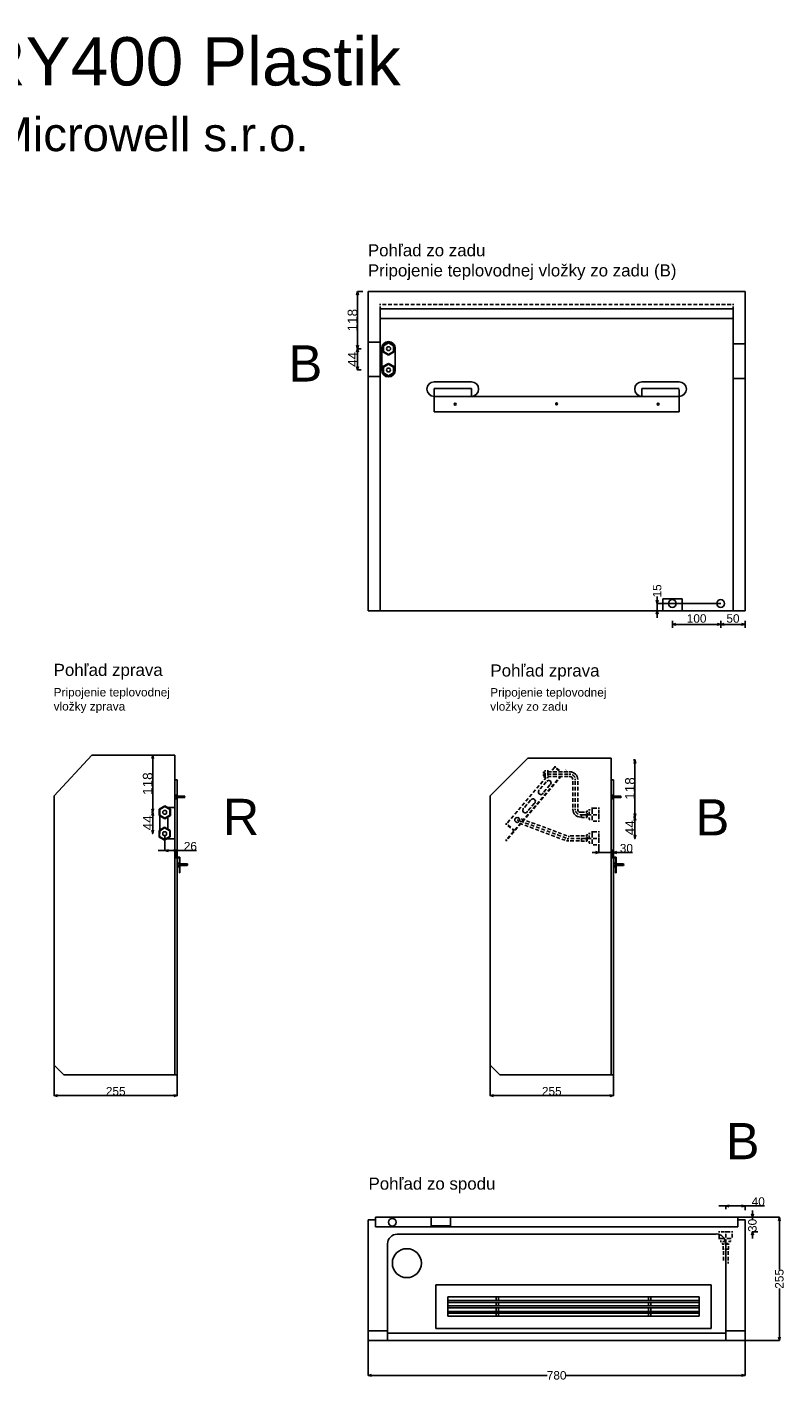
# Model space of a CAD drawing. Extents: x -655 to 2542, y -634 to 2168.
# Tile 4 of 4: x 974 to 2542, y -634 to 2168. Entities that reach past the tile are written whole.
import ezdxf

# ---------------------------------------------------------------- set-up
doc = ezdxf.new("R2010")
doc.units = 0
doc.header["$MEASUREMENT"] = 0
for name, pattern in [('Achse', [11.5, 0, -4, 7.5, 0]), ('Hidden Line', [19.5611, 14.1111, -5.45]), ('Čerchovaná', [215, 100, -50, 15, -50])]:
    doc.linetypes.add(name, pattern=pattern)
for name, color, linetype in [('Desky', 7, 'Continuous'), ('Kóty délkové', 7, 'Continuous'), ('Nábytek a zařízení', 7, 'Continuous'), ('Oblouky a kružnice', 7, 'Continuous'), ('Střechy', 7, 'Continuous'), ('Textové bloky', 7, 'Continuous'), ('Zdi', 7, 'Continuous'), ('Čáry', 7, 'Continuous')]:
    doc.layers.add(name, color=color, linetype=linetype)
doc.styles.add('GENERATED_STYLE_1', font='ARIAL.ttf')
doc.dimstyles.new('Dimstyle_300', dxfattribs={"dimtxt": 17.5, "dimasz": 7.125, "dimexe": 0.18, "dimexo": 0, "dimgap": 0.09, "dimtad": 1, "dimdec": 0, "dimzin": 0, "dimdsep": 46, "dimtxsty": 'GENERATED_STYLE_1', "dimblk": 'ARROWHEAD_3', "dimblk1": 'ARROWHEAD_3', "dimblk2": 'ARROWHEAD_3', "dimcen": 0.09, "dimclrd": 7, "dimclre": 7, "dimclrt": 7, "dimazin": 0, "dimtfac": 1, "dimtdec": 4, "dimtmove": 0, "dimatfit": 0, "dimfxl": 0, "dimtolj": 1, "dimtzin": 0, "dimarcsym": 0})
doc.dimstyles.new('Peter', dxfattribs={"dimtxt": 20, "dimasz": 7.125, "dimexe": 0.18, "dimexo": 0, "dimgap": 0.09, "dimtad": 1, "dimdec": 0, "dimzin": 0, "dimdsep": 46, "dimtxsty": 'GENERATED_STYLE_1', "dimblk": 'ARROWHEAD_3', "dimblk1": 'ARROWHEAD_3', "dimblk2": 'ARROWHEAD_3', "dimcen": 0.09, "dimclrd": 7, "dimclre": 7, "dimclrt": 7, "dimazin": 0, "dimtfac": 1, "dimtdec": 4, "dimtmove": 0, "dimatfit": 0, "dimfxl": 0, "dimtolj": 1, "dimtzin": 0, "dimarcsym": 0})

# ---------------------------------------------------------------- blocks, each defined once
blk = doc.blocks.new('ARROWHEAD_3')
at = {"color": 0, "linetype": 'Continuous'}
blk.add_line((0, 0), (-1, 0), dxfattribs=at)
blk.add_lwpolyline([(-1, 0.2679), (0, 0), (-1, -0.2679)], dxfattribs=at)
blk = doc.blocks.new('*D337')
at = {"layer": 'Defpoints', "color": 0}
for p in [(1030, 20), (1285, 0), (1030, -43.3)]:
    blk.add_point(p, dxfattribs=at)
at = {"layer": 'Kóty délkové', "color": 7, "linetype": 'Continuous', "lineweight": -2}
for p, q in [((1030, 20), (1030, -43.5)), ((1285, 0), (1285, -43.5)), ((1277.9, -43.3), (1037.1, -43.3))]:
    blk.add_line(p, q, dxfattribs=at)
at = {"layer": 'Kóty délkové', "color": 7, "lineweight": -2, "xscale": 7.124999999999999, "yscale": 7.124999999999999, "zscale": 7.124999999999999}
for p, rotation in [((1030, -43.3), 180), ((1285, -43.3), 359.9999999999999)]:
    blk.add_blockref('ARROWHEAD_3', p, dxfattribs=dict(at, rotation=rotation))
at = {"layer": 'Kóty délkové', "color": 7, "linetype": 'Continuous', "insert": (1157.5, -34.3), "char_height": 17.5, "attachment_point": 5, "style": 'GENERATED_STYLE_1'}
blk.add_mtext('\\A1;255', dxfattribs=at)
blk = doc.blocks.new('*D338')
at = {"layer": 'Defpoints', "color": 0}
for p in [(1285, 610), (1259.3, 494), (1259.3, 463.6)]:
    blk.add_point(p, dxfattribs=at)
at = {"layer": 'Kóty délkové', "color": 7, "linetype": 'Continuous', "lineweight": -2}
for p, q in [((1285, 610), (1285, 463.5)), ((1259.3, 494), (1259.3, 463.5)), ((1259.3, 463.6), (1245.1, 463.6)), ((1277.9, 463.6), (1266.5, 463.6)), ((1285, 463.6), (1324.8, 463.6)), ((1285, 463.6), (1299.2, 463.6))]:
    blk.add_line(p, q, dxfattribs=at)
at = {"layer": 'Kóty délkové', "color": 7, "lineweight": -2, "xscale": 7.124999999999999, "yscale": 7.124999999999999, "zscale": 7.124999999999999, "rotation": 180}
blk.add_blockref('ARROWHEAD_3', (1259.3, 463.6), dxfattribs=at)
at = {"layer": 'Kóty délkové', "color": 7, "lineweight": -2, "xscale": 7.124999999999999, "yscale": 7.124999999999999, "zscale": 7.124999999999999}
blk.add_blockref('ARROWHEAD_3', (1285, 463.6), dxfattribs=at)
at = {"layer": 'Kóty délkové', "color": 7, "linetype": 'Continuous', "insert": (1312, 472.7), "char_height": 17.5, "attachment_point": 5, "style": 'GENERATED_STYLE_1'}
blk.add_mtext('\\A1;26', dxfattribs=at)
blk = doc.blocks.new('*D339')
at = {"layer": 'Defpoints', "color": 0}
for p in [(1932.5, 20), (2187.5, 0), (1932.5, -43.3)]:
    blk.add_point(p, dxfattribs=at)
at = {"layer": 'Kóty délkové', "color": 7, "linetype": 'Continuous', "lineweight": -2}
for p, q in [((1932.5, 20), (1932.5, -43.5)), ((2187.5, 0), (2187.5, -43.5)), ((2180.4, -43.3), (1939.6, -43.3))]:
    blk.add_line(p, q, dxfattribs=at)
at = {"layer": 'Kóty délkové', "color": 7, "lineweight": -2, "xscale": 7.124999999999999, "yscale": 7.124999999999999, "zscale": 7.124999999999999}
for p, rotation in [((1932.5, -43.3), 179.9999999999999), ((2187.5, -43.3), 359.9999999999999)]:
    blk.add_blockref('ARROWHEAD_3', p, dxfattribs=dict(at, rotation=rotation))
at = {"layer": 'Kóty délkové', "color": 7, "linetype": 'Continuous', "insert": (2060, -34.3), "char_height": 17.5, "attachment_point": 5, "style": 'GENERATED_STYLE_1'}
blk.add_mtext('\\A1;255', dxfattribs=at)
blk = doc.blocks.new('*D340')
at = {"layer": 'Defpoints', "color": 0}
for p in [(2187.5, 610), (2157.5, 474.5), (2157.5, 459.6)]:
    blk.add_point(p, dxfattribs=at)
at = {"layer": 'Kóty délkové', "color": 7, "linetype": 'Continuous', "lineweight": -2}
for p, q in [((2187.5, 610), (2187.5, 459.4)), ((2157.5, 459.6), (2143.3, 459.6)), ((2157.5, 474.5), (2157.5, 459.4)), ((2187.5, 459.6), (2157.5, 459.6)), ((2187.5, 459.6), (2226.9, 459.6)), ((2187.5, 459.6), (2201.8, 459.6))]:
    blk.add_line(p, q, dxfattribs=at)
at = {"layer": 'Kóty délkové', "color": 7, "lineweight": -2, "xscale": 7.124999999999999, "yscale": 7.124999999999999, "zscale": 7.124999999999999}
blk.add_blockref('ARROWHEAD_3', (2157.5, 459.6), dxfattribs=at)
at = {"layer": 'Kóty délkové', "color": 7, "lineweight": -2, "xscale": 7.124999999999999, "yscale": 7.124999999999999, "zscale": 7.124999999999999, "rotation": 180}
blk.add_blockref('ARROWHEAD_3', (2187.5, 459.6), dxfattribs=at)
at = {"layer": 'Kóty délkové', "color": 7, "linetype": 'Continuous', "insert": (2214.3, 468.6), "char_height": 17.5, "attachment_point": 5, "style": 'GENERATED_STYLE_1'}
blk.add_mtext('\\A1;30', dxfattribs=at)
blk = doc.blocks.new('*D341')
at = {"layer": 'Defpoints', "color": 0}
for p in [(2278.1, 975), (2409.5, 975), (2460, 960)]:
    blk.add_point(p, dxfattribs=at)
at = {"layer": 'Kóty délkové', "color": 7, "linetype": 'Continuous', "lineweight": -2}
for p, q in [((2278.1, 982.1), (2278.1, 989.2)), ((2409.5, 975), (2277.9, 975)), ((2460, 960), (2277.9, 960)), ((2278.1, 960), (2278.1, 975)), ((2278.1, 960), (2278.1, 945.7))]:
    blk.add_line(p, q, dxfattribs=at)
at = {"layer": 'Kóty délkové', "color": 7, "lineweight": -2, "xscale": 7.124999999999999, "yscale": 7.124999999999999, "zscale": 7.124999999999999}
for p, rotation in [((2278.1, 975), 270), ((2278.1, 960), 90)]:
    blk.add_blockref('ARROWHEAD_3', p, dxfattribs=dict(at, rotation=rotation))
at = {"layer": 'Kóty délkové', "color": 7, "linetype": 'Continuous', "insert": (2278.1, 1001.1), "char_height": 17.5, "attachment_point": 5, "rotation": 90, "style": 'GENERATED_STYLE_1'}
blk.add_mtext('\\A1;15', dxfattribs=at)
blk = doc.blocks.new('*D18')
at = {"layer": 'Kóty délkové', "color": 7, "linetype": 'Continuous'}
for p, q in [((3943.9, 22206.9), (3843.9, 22206.9)), ((3943.9, 22206.9), (3936.7, 22208.9)), ((3943.9, 22206.9), (3936.7, 22205)), ((3943.9, 22214), (3943.9, 22199.9)), ((3943.9, 22206.9), (3951.2, 22208.9)), ((3994.4, 22206.9), (3943.9, 22206.9)), ((3943.9, 22206.9), (3951.2, 22205)), ((3994.4, 22206.9), (3987.2, 22208.9)), ((3994.4, 22206.9), (3987.2, 22205)), ((3994.4, 22214), (3994.4, 22199.9))]:
    blk.add_line(p, q, dxfattribs=at)
at = {"layer": 'Kóty délkové', "color": 7, "style": 'GENERATED_STYLE_1', "oblique": 0}
blk.add_text('50', height=17.5, dxfattribs=at).set_placement((3955.7, 22210.4))
blk = doc.blocks.new('*D19')
at = {"layer": 'Kóty délkové', "color": 7, "linetype": 'Continuous'}
for p, q in [((3843.9, 22214), (3843.9, 22199.9)), ((3843.9, 22206.9), (3851.2, 22208.9)), ((3943.9, 22206.9), (3843.9, 22206.9)), ((3843.9, 22206.9), (3851.2, 22205)), ((3943.9, 22206.9), (3936.7, 22208.9)), ((3943.9, 22206.9), (3936.7, 22205))]:
    blk.add_line(p, q, dxfattribs=at)
at = {"layer": 'Kóty délkové', "color": 7, "style": 'GENERATED_STYLE_1', "oblique": 0}
blk.add_text('100', height=17.5, dxfattribs=at).set_placement((3873.7, 22210.4))
blk = doc.blocks.new('*D366')
at = {"color": 7, "linetype": 'Continuous', "lineweight": -2}
for p, q in [((1231.3, 661.3), (1234.3, 661.3)), ((1234.1, 550.4), (1234.1, 654.2)), ((1231.3, 543.2), (1234.3, 543.2))]:
    blk.add_line(p, q, dxfattribs=at)
at = {"layer": 'Defpoints', "color": 0}
for p in [(1231.3, 661.3), (1234.1, 661.3), (1231.3, 543.2)]:
    blk.add_point(p, dxfattribs=at)
at = {"color": 7, "lineweight": -2, "xscale": 7.124999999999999, "yscale": 7.124999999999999, "zscale": 7.124999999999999}
for p, rotation in [((1234.1, 661.3), 90), ((1234.1, 543.2), 270)]:
    blk.add_blockref('ARROWHEAD_3', p, dxfattribs=dict(at, rotation=rotation))
at = {"color": 7, "linetype": 'Continuous', "lineweight": 0, "insert": (1223.8, 602.3), "char_height": 20, "attachment_point": 5, "rotation": 90, "style": 'GENERATED_STYLE_1'}
blk.add_mtext('\\A1;118', dxfattribs=at)
blk = doc.blocks.new('*D367')
at = {"color": 7, "linetype": 'Continuous', "lineweight": -2}
for p, q in [((1231.3, 543.2), (1234.3, 543.2)), ((1234.1, 506.2), (1234.1, 536.1)), ((1232.8, 499.1), (1234.3, 499.1))]:
    blk.add_line(p, q, dxfattribs=at)
at = {"layer": 'Defpoints', "color": 0}
for p in [(1231.3, 543.2), (1234.1, 543.2), (1232.8, 499.1)]:
    blk.add_point(p, dxfattribs=at)
at = {"color": 7, "lineweight": -2, "xscale": 7.124999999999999, "yscale": 7.124999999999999, "zscale": 7.124999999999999}
for p, rotation in [((1234.1, 543.2), 90), ((1234.1, 499.1), 270)]:
    blk.add_blockref('ARROWHEAD_3', p, dxfattribs=dict(at, rotation=rotation))
at = {"color": 7, "linetype": 'Continuous', "lineweight": 0, "insert": (1224, 521.2), "char_height": 20, "attachment_point": 5, "rotation": 90, "style": 'GENERATED_STYLE_1'}
blk.add_mtext('\\A1;44', dxfattribs=at)
blk = doc.blocks.new('*D371')
at = {"color": 7, "linetype": 'Continuous', "lineweight": -2}
for p, q in [((2229.3, 651.2), (2232.3, 651.2)), ((2232.1, 540.3), (2232.1, 644.1)), ((2229.3, 533.2), (2232.3, 533.2))]:
    blk.add_line(p, q, dxfattribs=at)
at = {"layer": 'Defpoints', "color": 0}
for p in [(2229.3, 651.2), (2232.1, 651.2), (2229.3, 533.2)]:
    blk.add_point(p, dxfattribs=at)
at = {"color": 7, "lineweight": -2, "xscale": 7.124999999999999, "yscale": 7.124999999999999, "zscale": 7.124999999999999}
for p, rotation in [((2232.1, 651.2), 90), ((2232.1, 533.2), 270)]:
    blk.add_blockref('ARROWHEAD_3', p, dxfattribs=dict(at, rotation=rotation))
at = {"color": 7, "linetype": 'Continuous', "lineweight": 0, "insert": (2221.8, 592.2), "char_height": 20, "attachment_point": 5, "rotation": 90, "style": 'GENERATED_STYLE_1'}
blk.add_mtext('\\A1;118', dxfattribs=at)
blk = doc.blocks.new('*D372')
at = {"color": 7, "linetype": 'Continuous', "lineweight": -2}
for p, q in [((2229.3, 533.2), (2232.3, 533.2)), ((2232.1, 496.1), (2232.1, 526.1)), ((2230.8, 489), (2232.3, 489))]:
    blk.add_line(p, q, dxfattribs=at)
at = {"layer": 'Defpoints', "color": 0}
for p in [(2229.3, 533.2), (2232.1, 533.2), (2230.8, 489)]:
    blk.add_point(p, dxfattribs=at)
at = {"color": 7, "lineweight": -2, "xscale": 7.124999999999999, "yscale": 7.124999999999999, "zscale": 7.124999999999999}
for p, rotation in [((2232.1, 533.2), 90), ((2232.1, 489), 270)]:
    blk.add_blockref('ARROWHEAD_3', p, dxfattribs=dict(at, rotation=rotation))
at = {"color": 7, "linetype": 'Continuous', "lineweight": 0, "insert": (2222, 511.1), "char_height": 20, "attachment_point": 5, "rotation": 90, "style": 'GENERATED_STYLE_1'}
blk.add_mtext('\\A1;44', dxfattribs=at)
blk = doc.blocks.new('*D394')
at = {"color": 7, "linetype": 'Continuous', "lineweight": -2}
for p, q in [((1669, 1620.3), (1657.8, 1620.3)), ((1657.9, 1509.4), (1657.9, 1613.2)), ((1665.8, 1502.3), (1657.8, 1502.3))]:
    blk.add_line(p, q, dxfattribs=at)
at = {"layer": 'Defpoints', "color": 0}
for p in [(1657.9, 1620.3), (1669, 1620.3), (1665.8, 1502.3)]:
    blk.add_point(p, dxfattribs=at)
at = {"color": 7, "lineweight": -2, "xscale": 7.124999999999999, "yscale": 7.124999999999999, "zscale": 7.124999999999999}
for p, rotation in [((1657.9, 1620.3), 90), ((1657.9, 1502.3), 270)]:
    blk.add_blockref('ARROWHEAD_3', p, dxfattribs=dict(at, rotation=rotation))
at = {"color": 7, "linetype": 'Continuous', "lineweight": 0, "insert": (1647.6, 1561.3), "char_height": 20, "attachment_point": 5, "rotation": 90, "style": 'GENERATED_STYLE_1'}
blk.add_mtext('\\A1;118', dxfattribs=at)
blk = doc.blocks.new('*D395')
at = {"color": 7, "linetype": 'Continuous', "lineweight": -2}
for p, q in [((1657.9, 1502.3), (1657.8, 1502.3)), ((1657.9, 1465.4), (1657.9, 1495.2)), ((1665.8, 1458.3), (1657.8, 1458.3))]:
    blk.add_line(p, q, dxfattribs=at)
at = {"layer": 'Defpoints', "color": 0}
for p in [(1657.9, 1502.3), (1657.9, 1502.3), (1665.8, 1458.3)]:
    blk.add_point(p, dxfattribs=at)
at = {"color": 7, "lineweight": -2, "xscale": 7.124999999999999, "yscale": 7.124999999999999, "zscale": 7.124999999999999}
for p, rotation in [((1657.9, 1502.3), 90), ((1657.9, 1458.3), 270)]:
    blk.add_blockref('ARROWHEAD_3', p, dxfattribs=dict(at, rotation=rotation))
at = {"color": 7, "linetype": 'Continuous', "lineweight": 0, "insert": (1647.9, 1480.3), "char_height": 20, "attachment_point": 5, "rotation": 90, "style": 'GENERATED_STYLE_1'}
blk.add_mtext('\\A1;44', dxfattribs=at)
blk = doc.blocks.new('*D407')
at = {"layer": 'Defpoints', "color": 0}
for p in [(2445, -295), (2530.9, -295), (2460, -550)]:
    blk.add_point(p, dxfattribs=at)
at = {"layer": 'Kóty délkové', "color": 7, "linetype": 'Continuous', "lineweight": -2}
for p, q in [((2445, -295), (2531.1, -295)), ((2530.9, -302.1), (2530.9, -402.9)), ((2530.9, -542.9), (2530.9, -442.1)), ((2460, -550), (2531.1, -550))]:
    blk.add_line(p, q, dxfattribs=at)
at = {"layer": 'Kóty délkové', "color": 7, "lineweight": -2, "xscale": 7.124999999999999, "yscale": 7.124999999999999, "zscale": 7.124999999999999}
for p, rotation in [((2530.9, -295), 89.9999999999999), ((2530.9, -550), 269.9999999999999)]:
    blk.add_blockref('ARROWHEAD_3', p, dxfattribs=dict(at, rotation=rotation))
at = {"layer": 'Kóty délkové', "color": 7, "linetype": 'Continuous', "insert": (2530.9, -422.5), "char_height": 17.5, "attachment_point": 5, "rotation": 90, "style": 'GENERATED_STYLE_1'}
blk.add_mtext('\\A1;255', dxfattribs=at)
blk = doc.blocks.new('*D408')
at = {"layer": 'Defpoints', "color": 0}
for p in [(1680, -550), (2460, -550), (2460, -622.2)]:
    blk.add_point(p, dxfattribs=at)
at = {"layer": 'Kóty délkové', "color": 7, "linetype": 'Continuous', "lineweight": -2}
for p, q in [((1680, -550), (1680, -622.4)), ((2460, -550), (2460, -622.4)), ((1687.1, -622.2), (2050.7, -622.2)), ((2452.9, -622.2), (2089.3, -622.2))]:
    blk.add_line(p, q, dxfattribs=at)
at = {"layer": 'Kóty délkové', "color": 7, "lineweight": -2, "xscale": 7.124999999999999, "yscale": 7.124999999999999, "zscale": 7.124999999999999}
for p, rotation in [((1680, -622.2), 179.9999999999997), ((2460, -622.2), 359.9999999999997)]:
    blk.add_blockref('ARROWHEAD_3', p, dxfattribs=dict(at, rotation=rotation))
at = {"layer": 'Kóty délkové', "color": 7, "linetype": 'Continuous', "insert": (2070, -622.2), "char_height": 17.5, "attachment_point": 5, "style": 'GENERATED_STYLE_1'}
blk.add_mtext('\\A1;780', dxfattribs=at)
blk = doc.blocks.new('*D409')
at = {"layer": 'Defpoints', "color": 0}
for p in [(2445, -295), (2475.2, -295), (2486.3, -325)]:
    blk.add_point(p, dxfattribs=at)
at = {"layer": 'Kóty délkové', "color": 7, "linetype": 'Continuous', "lineweight": -2}
for p, q in [((2445, -295), (2475.4, -295)), ((2475.2, -295), (2475.2, -280.8)), ((2475.2, -295), (2475.2, -299.2)), ((2486.3, -325), (2475, -325)), ((2475.2, -325), (2475.2, -324.3)), ((2475.2, -325), (2475.2, -339.2))]:
    blk.add_line(p, q, dxfattribs=at)
at = {"layer": 'Kóty délkové', "color": 7, "lineweight": -2, "xscale": 7.124999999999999, "yscale": 7.124999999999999, "zscale": 7.124999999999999}
for p, rotation in [((2475.2, -295), 270), ((2475.2, -325), 90)]:
    blk.add_blockref('ARROWHEAD_3', p, dxfattribs=dict(at, rotation=rotation))
at = {"layer": 'Kóty délkové', "color": 7, "linetype": 'Continuous', "insert": (2475.2, -311.8), "char_height": 17.5, "attachment_point": 5, "rotation": 90, "style": 'GENERATED_STYLE_1'}
blk.add_mtext('\\A1;30', dxfattribs=at)
blk = doc.blocks.new('*D412')
at = {"layer": 'Defpoints', "color": 0}
for p in [(2420, -271.6), (2420, -278.1), (2460, -280.5)]:
    blk.add_point(p, dxfattribs=at)
at = {"layer": 'Kóty délkové', "color": 7, "linetype": 'Continuous', "lineweight": -2}
for p, q in [((2420, -271.6), (2405.8, -271.6)), ((2420, -278.1), (2420, -271.5)), ((2452.9, -271.6), (2427.1, -271.6)), ((2460, -280.5), (2460, -271.5)), ((2460, -271.6), (2500.1, -271.6)), ((2460, -271.6), (2474.3, -271.6))]:
    blk.add_line(p, q, dxfattribs=at)
at = {"layer": 'Kóty délkové', "color": 7, "lineweight": -2, "xscale": 7.124999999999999, "yscale": 7.124999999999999, "zscale": 7.124999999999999, "rotation": 180}
blk.add_blockref('ARROWHEAD_3', (2420, -271.6), dxfattribs=at)
at = {"layer": 'Kóty délkové', "color": 7, "lineweight": -2, "xscale": 7.124999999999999, "yscale": 7.124999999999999, "zscale": 7.124999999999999}
blk.add_blockref('ARROWHEAD_3', (2460, -271.6), dxfattribs=at)
at = {"layer": 'Kóty délkové', "color": 7, "linetype": 'Continuous', "insert": (2487.2, -262.6), "char_height": 17.5, "attachment_point": 5, "style": 'GENERATED_STYLE_1'}
blk.add_mtext('\\A1;40', dxfattribs=at)
blk = doc.blocks.new('DIM_25', base_point=(3943.9, 22206.9))
at = {"layer": 'Kóty délkové', "color": 7, "linetype": 'Continuous'}
dim = blk.add_linear_dim(base=(3943.9456, 22206.9372), p1=(3994.4203, 22235.1445), p2=(3943.9456, 22250.1445), angle=180, dimstyle='Dimstyle_300', dxfattribs=at)
dim.commit()
dim.dimension.update_dxf_attribs({"geometry": '*D18', "text_midpoint": (3962.4329, 22219.1872)})
dim = blk.add_aligned_dim(p1=(3943.9, 22250.1), p2=(3843.9, 22250.1), distance=43.2, dimstyle='Dimstyle_300', dxfattribs=at)
dim.commit()
dim.dimension.update_dxf_attribs({"geometry": '*D19', "text_midpoint": (3880.4, 22219.2)})

msp = doc.modelspace()

# ---------------------------------------------------------------- linework, layer by layer
at = {"layer": 'Desky', "color": 7, "linetype": 'Achse'}
msp.add_line((2435, 1594), (1705, 1594), dxfattribs=at)
at = {"layer": 'Desky', "color": 7, "linetype": 'Continuous'}
for p, q in [((2435, 1585), (1705, 1585)), ((1680, 975), (1680, 980)), ((2460, 975), (2460, 980))]:
    msp.add_line(p, q, dxfattribs=at)
at = {"layer": 'Desky', "color": 1, "linetype": 'Continuous'}
msp.add_line((2435, 1565), (1705, 1565), dxfattribs=at)
at = {"layer": 'Nábytek a zařízení', "color": 7, "linetype": 'Continuous'}
for p, q in [((2285.4, 960), (2285, 960)), ((2286.5, 960), (2285.4, 960)), ((2288.3, 960), (2286.5, 960)), ((2290.8, 960), (2288.3, 960)), ((2293.9, 960), (2290.8, 960)), ((2297.5, 960), (2293.9, 960)), ((2301.4, 960), (2297.5, 960)), ((2305.7, 960), (2301.4, 960)), ((2310, 960), (2305.7, 960)), ((2314.3, 960), (2310, 960)), ((2318.6, 960), (2314.3, 960)), ((2322.5, 960), (2318.6, 960)), ((2326.1, 960), (2322.5, 960)), ((2329.2, 960), (2326.1, 960)), ((2331.7, 960), (2329.2, 960)), ((2333.5, 960), (2331.7, 960)), ((2334.6, 960), (2333.5, 960)), ((2335, 960), (2334.6, 960))]:
    msp.add_line(p, q, dxfattribs=at)
at = {"layer": 'Oblouky a kružnice', "color": 1, "linetype": 'Continuous'}
for centre, radius in [((1722.2, 1502.3), 4), ((1722, 1458.2), 4), ((1258.9, 542.9), 4), ((1988.3, 527.2), 5), ((1258.8, 498.8), 4)]:
    msp.add_circle(centre, radius, dxfattribs=at)
at = {"layer": 'Oblouky a kružnice', "color": 7, "linetype": 'Continuous'}
for centre, radius in [((1860, 1387.7), 2), ((2070, 1388), 2), ((2280, 1387.7), 2), ((2309.5, 975), 8), ((2409.5, 975), 8), ((1730, -305.3), 8), ((1760, -390), 30)]:
    msp.add_circle(centre, radius, dxfattribs=at)
for centre, radius, start, end in [((1722, 1503.1), 14, 0, 180), ((1722, 1457.9), 14, 180, 0), ((1816.5, 1418.7), 15, 90, 270), ((1893.5, 1418.7), 15, 270, 90), ((2246.5, 1418.7), 15, 90, 270), ((2323.5, 1418.7), 15, 270, 90), ((1740, -350), 20, 90, 180), ((2399.9, -349.5), 20, 0, 90)]:
    msp.add_arc(centre, radius, start, end, dxfattribs=at)
at = {"layer": 'Oblouky a kružnice', "color": 1, "linetype": 'Continuous'}
for centre, radius, start, end in [((2097.6, 610.8), 16, 0, 90), ((2097.6, 610.8), 6, 0, 90), ((2053.4, 603.9), 5, 321.7648, 139.5836), ((2021, 565.8), 5, 321.7648, 139.5836), ((2037.2, 584.8), 5, 139.5494, 321.4774), ((2004.8, 546.8), 5, 139.5494, 321.4774), ((2119.6, 549), 16, 180, 270), ((2119.6, 549), 6, 180, 270), ((2095.2, 494), 10, 249.7053, 269.6035), ((2415, -387.3), 10, 339.7053, 359.6035)]:
    msp.add_arc(centre, radius, start, end, dxfattribs=at)
at = {"layer": 'Oblouky a kružnice', "color": 1, "linetype": 'Achse'}
for centre, start, end in [((2097.6, 610.8), 0, 90), ((2119.6, 549), 180, 270)]:
    msp.add_arc(centre, 11, start, end, dxfattribs=at)
at = {"layer": 'Střechy', "color": 7, "linetype": 'Continuous'}
for p, q in [((1680.2, 1620.3), (2460.2, 1620.3)), ((2460, 1620.3), (2460, 1535)), ((1680, 1527.9), (1680, 1535)), ((2460, 1527.9), (2460, 1535)), ((2460, 1527.9), (2460, 1535))]:
    msp.add_line(p, q, dxfattribs=at)
at = {"layer": 'Zdi', "color": 7, "linetype": 'Continuous'}
for p, q in [((1680, 1040), (1680.2, 1620.3)), ((1705, 960), (1705, 1585)), ((2435, 1585), (2435, 960)), ((1705, 1565), (2435, 1565)), ((1680, 980), (1680, 1527.9)), ((2460, 1535), (2460, 1040)), ((2460, 980), (2460, 1527.9)), ((1680, 975), (1680, 1035)), ((2460, 1035), (2460, 975)), ((1680, 975), (1680, 960)), ((1705, 960), (1680, 960)), ((2285, 960), (1705, 960)), ((2435, 960), (2335, 960)), ((2460, 960), (2435, 960)), ((2460, 975), (2460, 960))]:
    msp.add_line(p, q, dxfattribs=at)
at = {"layer": 'Čáry', "color": 7, "linetype": 'Achse'}
for p, q in [((1705, 1594), (1705, 1585)), ((2435, 1594), (2435, 1585))]:
    msp.add_line(p, q, dxfattribs=at)
at = {"layer": 'Čáry', "color": 7, "linetype": 'Continuous'}
for p, q in [((1706, 1515.6), (1681, 1515.6)), ((1708, 1457.1), (1708, 1503.1)), ((1736, 1457.1), (1736, 1503.1)), ((2435, 1512.5), (2460, 1512.5)), ((1706.2, 1444.5), (1681.2, 1444.5)), ((1816.5, 1433.7), (1893.6, 1433.7)), ((2246.5, 1433.7), (2323.6, 1433.7)), ((2435, 1440.5), (2460, 1440.5)), ((1816.5, 1419.7), (1893.5, 1419.7)), ((1816.5, 1371.7), (1816.5, 1419.7)), ((2323.5, 1403.7), (1816.5, 1403.7)), ((2323.5, 1419.7), (2246.5, 1419.7)), ((2323.5, 1371.7), (2323.5, 1403.7)), ((2323.5, 1371.7), (1816.5, 1371.7)), ((2290, 960), (2290, 985)), ((2330, 985), (2290, 985)), ((2330, 960), (2330, 985)), ((1030, 577.2), (1107.8, 660.9)), ((1280, 660.9), (1107.8, 660.9)), ((1280, 0), (1280, 660.9)), ((1932.5, 577.2), (2010.3, 655)), ((2182.5, 655), (2010.3, 655)), ((2182.5, 0), (2182.5, 655)), ((1285, 610), (1280, 610)), ((1285, 0), (1285, 610)), ((2187.5, 610), (2182.5, 610)), ((2187.5, 0), (2187.5, 610)), ((1030, 20), (1030, 577.2)), ((1280, 578.5), (1284, 578.5)), ((1280, 570.5), (1280, 578.5)), ((1280, 576.5), (1284, 576.5)), ((1280, 572.5), (1284, 572.5)), ((1280, 570.5), (1284, 570.5)), ((1284, 570.5), (1284, 578.5)), ((1284, 576.5), (1300.1, 576.5)), ((1284, 573.5), (1300.1, 573.5)), ((1300.1, 576.5), (1301, 575)), ((1300.1, 573.5), (1301, 575)), ((1932.5, 20), (1932.5, 577.2)), ((2182.5, 578.5), (2186.5, 578.5)), ((2182.5, 570.5), (2182.5, 578.5)), ((2182.5, 576.5), (2186.5, 576.5)), ((2182.5, 572.5), (2186.5, 572.5)), ((2182.5, 570.5), (2186.5, 570.5)), ((2186.5, 570.5), (2186.5, 578.5)), ((2186.5, 576.5), (2202.6, 576.5)), ((2186.5, 573.5), (2202.6, 573.5)), ((2202.6, 576.5), (2203.5, 575)), ((2202.6, 573.5), (2203.5, 575)), ((1248.5, 535.4), (1248.5, 505.4)), ((1264.2, 552.9), (1279.9, 552.9)), ((1265.4, 507.6), (1265.4, 533.2)), ((1264.2, 487.9), (1279.9, 487.9)), ((1280.5, 449), (1280.5, 466)), ((1281.5, 466), (1280.5, 466)), ((1280.5, 449), (1289.5, 449)), ((1281.5, 450), (1281.5, 466)), ((1281.5, 450), (1290.5, 450)), ((1289.5, 418), (1289.5, 449)), ((1290.5, 418), (1290.5, 450)), ((2183, 449), (2183, 466)), ((2184, 466), (2183, 466)), ((2183, 449), (2192, 449)), ((2184, 450), (2184, 466)), ((2184, 450), (2193, 450)), ((2192, 418), (2192, 449)), ((2193, 418), (2193, 450)), ((1285.5, 438), (1289.5, 438)), ((1285.5, 430), (1285.5, 438)), ((1285.5, 436), (1289.5, 436)), ((1285.5, 432), (1289.5, 432)), ((1285.5, 430), (1289.5, 430)), ((1289.5, 436), (1305.7, 436)), ((1289.5, 433), (1305.7, 433)), ((1305.7, 436), (1306.5, 434.5)), ((1305.7, 433), (1306.5, 434.5)), ((2188, 438), (2192, 438)), ((2188, 430), (2188, 438)), ((2188, 436), (2192, 436)), ((2188, 432), (2192, 432)), ((2188, 430), (2192, 430)), ((2192, 436), (2208.2, 436)), ((2192, 433), (2208.2, 433)), ((2208.2, 436), (2209, 434.5)), ((2208.2, 433), (2209, 434.5)), ((1290.5, 418), (1289.5, 418)), ((2193, 418), (2192, 418)), ((1050, 0), (1030, 20)), ((1285, 0), (1050, 0)), ((1952.5, 0), (1932.5, 20)), ((2187.5, 0), (1952.5, 0)), ((1680, -300), (1695, -300)), ((1680, -315), (1680, -300)), ((1695, -295), (1695, -315)), ((2445, -295), (1695, -295)), ((1810, -312.7), (1810, -295)), ((1850, -312.7), (1850, -295)), ((2445, -295), (2445, -315)), ((2460, -300), (2445, -300)), ((2460, -300), (2460, -550)), ((1680, -315), (1680, -550)), ((1695, -315), (2445, -315)), ((1740, -330), (2400, -330)), ((1830, -312.7), (1810, -312.7)), ((1830, -312.7), (1850, -312.7)), ((1720, -350), (1720, -550)), ((2420, -350), (2420, -550)), ((1820, -435), (2390, -435)), ((1820, -525), (1820, -435)), ((2390, -525), (2390, -435)), ((1845, -500), (1845, -460)), ((1845, -460), (2365, -460)), ((1845, -467.2), (2365, -467.2)), ((1845, -471.2), (2365, -471.2)), ((1945, -467.2), (1945, -460)), ((1945, -478.4), (1945, -471.2)), ((1950, -467.2), (1950, -460)), ((1950, -478.4), (1950, -471.2)), ((2260, -467.2), (2260, -460)), ((2260, -478.4), (2260, -471.2)), ((2265, -467.2), (2265, -460)), ((2265, -478.4), (2265, -471.2)), ((2365, -500), (2365, -460)), ((1845, -478.4), (2365, -478.4)), ((1845, -482.4), (2365, -482.4)), ((1845, -489.8), (2365, -489.8)), ((1845, -493.8), (2365, -493.8)), ((1845, -500), (2365, -500)), ((1945, -489.8), (1945, -482.4)), ((1945, -500), (1945, -493.8)), ((1950, -489.8), (1950, -482.4)), ((1950, -500), (1950, -493.8)), ((2260, -489.8), (2260, -482.4)), ((2260, -500), (2260, -493.8)), ((2265, -489.8), (2265, -482.4)), ((2265, -500), (2265, -493.8)), ((1680, -530), (1720, -530)), ((1820, -525), (2390, -525)), ((2420, -530), (2460, -530)), ((1680, -550), (2460, -550)), ((2420, -535), (1720, -535))]:
    msp.add_line(p, q, dxfattribs=at)
at = {"layer": 'Čáry', "color": 1, "linetype": 'Continuous'}
for p, q in [((1722.2, 1515.8), (1710.5, 1509.1)), ((1711.8, 1508.3), (1722.2, 1514.3)), ((1733.9, 1509.1), (1722.2, 1515.8)), ((1722.2, 1514.3), (1732.6, 1508.3)), ((1710.5, 1509.1), (1710.5, 1495.6)), ((1710.5, 1495.6), (1722.2, 1488.8)), ((1711.8, 1496.3), (1711.8, 1508.3)), ((1722.2, 1490.3), (1711.8, 1496.3)), ((1732.6, 1496.3), (1722.2, 1490.3)), ((1722.2, 1488.8), (1733.9, 1495.6)), ((1732.6, 1508.3), (1732.6, 1496.3)), ((1733.9, 1495.6), (1733.9, 1509.1)), ((1710.3, 1464.9), (1710.3, 1451.4)), ((1722.2, 1471.8), (1710.5, 1465.1)), ((1711.6, 1464.2), (1722, 1470.2)), ((1711.6, 1452.2), (1711.6, 1464.2)), ((1722, 1470.2), (1732.4, 1464.2)), ((1733.9, 1465.1), (1722.2, 1471.8)), ((1732.4, 1464.2), (1732.4, 1452.2)), ((1733.7, 1451.4), (1733.7, 1464.9)), ((1710.3, 1451.4), (1722, 1444.7)), ((1722, 1446.2), (1711.6, 1452.2)), ((1732.4, 1452.2), (1722, 1446.2)), ((1722, 1444.7), (1733.7, 1451.4)), ((1247.2, 549.7), (1258.9, 556.4)), ((1247.2, 536.2), (1247.2, 549.7)), ((1258.9, 529.4), (1247.2, 536.2)), ((1258.9, 554.9), (1248.5, 548.9)), ((1248.5, 548.9), (1248.5, 536.9)), ((1248.5, 536.9), (1258.9, 530.9)), ((1258.9, 556.4), (1270.6, 549.7)), ((1269.2, 548.9), (1258.9, 554.9)), ((1258.9, 530.9), (1269.3, 536.9)), ((1270.6, 536.2), (1258.9, 529.4)), ((1269.3, 536.9), (1269.2, 548.9)), ((1270.6, 549.7), (1270.6, 536.2)), ((1247.1, 505.6), (1258.8, 512.3)), ((1247.1, 492.1), (1247.1, 505.6)), ((1248.5, 504.8), (1248.4, 492.8)), ((1258.8, 510.8), (1248.5, 504.8)), ((1258.8, 512.3), (1270.5, 505.6)), ((1269.2, 504.8), (1258.8, 510.8)), ((1269.2, 492.8), (1269.2, 504.8)), ((1270.5, 505.6), (1270.5, 492.1)), ((1258.3, 485.3), (1246.6, 492.1)), ((1248.4, 492.8), (1258.8, 486.8)), ((1270, 492.1), (1258.3, 485.3)), ((1258.8, 486.8), (1269.2, 492.8))]:
    msp.add_line(p, q, dxfattribs=at)
at = {"layer": 'Čáry', "color": 7, "linetype": 'Hidden Line'}
for p, q in [((1893.5, 1419.7), (1893.5, 1403.7)), ((2246.5, 1419.7), (2246.5, 1403.7)), ((2323.5, 1403.7), (2323.5, 1419.7))]:
    msp.add_line(p, q, dxfattribs=at)
at = {"layer": 'Čáry', "color": 1, "linetype": 'Achse'}
for p, q in [((1965.7, 485.4), (2077.6, 616.8)), ((1966.5, 484.8), (2078.9, 616.8)), ((2044, 625.2), (2042.8, 625.2)), ((2042.8, 625.2), (2042.8, 618.4)), ((2097.6, 621.8), (2042.8, 621.8)), ((2042.8, 618.4), (2044, 618.4)), ((2044, 616.1), (2044, 627.6)), ((2044, 627.6), (2046.1, 627.6)), ((2051.9, 628.8), (2046.1, 628.8)), ((2046.1, 628.8), (2046.1, 614.9)), ((2051.9, 614.9), (2051.9, 628.8)), ((2097.6, 626.8), (2051.9, 626.8)), ((2097.6, 616.8), (2051.9, 616.8)), ((2058.2, 626.8), (2066.8, 636.9)), ((2066.2, 636.2), (2077.2, 626.8)), ((2066.8, 636.9), (2078.8, 626.8)), ((2086.1, 626.8), (2089.6, 630.9)), ((2087.4, 626.8), (2090.4, 630.3)), ((2090.4, 630.3), (2089.6, 630.9)), ((1965.7, 518.2), (2048, 614.9)), ((2033.4, 588.1), (2049.6, 607.1)), ((2041.1, 581.7), (2057.3, 600.8)), ((2046.1, 616.1), (2044, 616.1)), ((2046.1, 614.9), (2051.9, 614.9)), ((2103.6, 549), (2103.6, 610.8)), ((2108.6, 549), (2108.6, 610.8)), ((2113.6, 549), (2113.6, 610.8)), ((2001, 550), (2017.2, 569)), ((2008.7, 543.6), (2024.9, 562.7)), ((2121.5, 543), (2119.6, 543)), ((2157.5, 538), (2119.6, 538)), ((2121.5, 533), (2119.6, 533)), ((2121.5, 543.5), (2121.5, 532.5)), ((2131.5, 543.5), (2121.5, 543.5)), ((2131.5, 532.5), (2121.5, 532.5)), ((2131.5, 544), (2131.5, 532)), ((2133.5, 544), (2131.5, 544)), ((2133.5, 545), (2133.5, 531)), ((2137.5, 545), (2133.5, 545)), ((2143.5, 548), (2137.5, 548)), ((2137.5, 548), (2137.5, 528)), ((2157.5, 551.5), (2143.5, 551.5)), ((2143.5, 551.5), (2143.5, 524.5)), ((2157.5, 524.5), (2157.5, 551.5)), ((1965.7, 518.2), (1981.9, 504.4)), ((1966.4, 519), (1982.6, 505.2)), ((2091.7, 483.6), (1986.6, 522.5)), ((2093.4, 488.3), (1988.3, 527.2)), ((2095.2, 493), (1990, 531.9)), ((2133.5, 532), (2131.5, 532)), ((2137.5, 531), (2133.5, 531)), ((2143.5, 528), (2137.5, 528)), ((2157.5, 524.5), (2143.5, 524.5)), ((1965.5, 495.9), (1964.7, 496.5)), ((2157.5, 489), (2094.2, 489)), ((2121.5, 484), (2095.1, 484)), ((2121.5, 494), (2095.2, 494)), ((2121.5, 494.5), (2121.5, 483.5)), ((2131.5, 494.5), (2121.5, 494.5)), ((2131.5, 483.5), (2121.5, 483.5)), ((2131.5, 495), (2131.5, 483)), ((2133.5, 495), (2131.5, 495)), ((2133.5, 483), (2131.5, 483)), ((2133.5, 496), (2133.5, 482)), ((2137.5, 496), (2133.5, 496)), ((2137.5, 482), (2133.5, 482)), ((2143.5, 499), (2137.5, 499)), ((2137.5, 499), (2137.5, 479)), ((2143.5, 479), (2137.5, 479)), ((2157.5, 502.5), (2143.5, 502.5)), ((2143.5, 502.5), (2143.5, 475.5)), ((2157.5, 475.5), (2157.5, 502.5)), ((2157.5, 475.5), (2143.5, 475.5)), ((2433.5, -325), (2406.5, -325)), ((2406.5, -325), (2406.5, -339)), ((2420, -325), (2420, -388.3)), ((2433.5, -325), (2433.5, -339)), ((2406.5, -339), (2433.5, -339)), ((2410, -339), (2410, -345)), ((2410, -345), (2430, -345)), ((2413, -345), (2413, -349)), ((2413, -349), (2427, -349)), ((2414, -349), (2414, -351)), ((2414, -351), (2426, -351)), ((2414.5, -351), (2414.5, -361)), ((2414.5, -361), (2425.5, -361)), ((2415, -361), (2415, -387.3)), ((2425, -361), (2425, -387.4)), ((2425.5, -351), (2425.5, -361)), ((2426, -349), (2426, -351)), ((2427, -345), (2427, -349)), ((2430, -339), (2430, -345))]:
    msp.add_line(p, q, dxfattribs=at)
at = {"layer": 'Čáry', "color": 7, "linetype": 'Čerchovaná'}
for p, q in [((1284, 576.1), (1300.4, 576.1)), ((1284, 573.9), (1300.4, 573.9)), ((2186.5, 576.1), (2202.9, 576.1)), ((2186.5, 573.9), (2202.9, 573.9)), ((1289.5, 435.6), (1305.9, 435.6)), ((1289.5, 433.4), (1305.9, 433.4)), ((2192, 435.6), (2208.4, 435.6)), ((2192, 433.4), (2208.4, 433.4))]:
    msp.add_line(p, q, dxfattribs=at)

# ---------------------------------------------------------------- block references
at = {"layer": 'Kóty délkové', "color": 7, "linetype": 'Continuous'}
msp.add_blockref('DIM_25', (2409.5, 931.8), dxfattribs=at)

# ---------------------------------------------------------------- texts
at = {"layer": 'Textové bloky', "color": 7, "style": 'GENERATED_STYLE_1'}
for s, insert, char_height, width, attachment_point in [('{DRY300/DRY400 Plastik}', (975, 2096.2), 100, 2950, 5), ('{v. 01/2014, Microwell s.r.o.}', (975, 1939.5), 70, 2950, 5), ('{Pohľad zo zadu\\PPripojenie teplovodnej vložky zo zadu (B)}', (1679.4, 1718.5), 25, 750, 1), ('{\\C1;B}', (1515.2, 1509.3), 75, 291.06, 1), ('{Pohľad zprava}', (1029.1, 850.2), 25, 470.248, 1), ('{Pohľad zprava}', (1933, 848.9), 25, 470.248, 1), ('{Pripojenie teplovodnej vložky zprava}', (1029.1, 800.2), 17.5, 255.516, 1), ('{Pripojenie teplovodnej vložky zo zadu}', (1932.5, 799.9), 17.5, 255.516, 1), ('{\\C1;R}', (1378.9, 570.9), 75, 291.06, 1), ('{\\C1;B}', (2357.5, 570), 75, 291.06, 1), ('{\\C1;B}', (2420, -100), 75, 291.06, 1), ('{Pohľad zo spodu}', (1680.7, -212.9), 25, 340.436, 1)]:
    msp.add_mtext(s, dxfattribs=dict(at, insert=insert, char_height=char_height, width=width, attachment_point=attachment_point))

# ---------------------------------------------------------------- dimensions: what is measured, and where the dimension line sits
at = {"linetype": 'Continuous', "lineweight": 0}
for base, p1, p2, picture, middle in [((1657.9, 1620.3), (1665.8, 1502.3), (1669, 1620.3), '*D394', (1647.6, 1561.3)), ((1657.9, 1502.3), (1665.8, 1458.3), (1657.9, 1502.3), '*D395', (1647.9, 1480.3)), ((1234.1, 661.3), (1231.3, 543.2), (1231.3, 661.3), '*D366', (1223.8, 602.3)), ((2232.1, 651.2), (2229.3, 533.2), (2229.3, 651.2), '*D371', (2221.8, 592.2)), ((1234.1, 543.2), (1232.8, 499.1), (1231.3, 543.2), '*D367', (1224, 521.2)), ((2232.1, 533.2), (2230.8, 489), (2229.3, 533.2), '*D372', (2222, 511.1))]:
    dim = msp.add_linear_dim(base=base, p1=p1, p2=p2, angle=90, dimstyle='Peter', dxfattribs=at)
    dim.commit()
    dim.dimension.update_dxf_attribs({"geometry": picture, "text_midpoint": middle})
at = {"layer": 'Kóty délkové', "color": 7, "linetype": 'Continuous'}
for base, p1, p2, picture, middle in [((2278.1, 975), (2460, 960), (2409.5, 975), '*D341', (2278.1, 1001.1)), ((2530.9, -295), (2460, -550), (2445, -295), '*D407', (2530.9, -422.5))]:
    dim = msp.add_linear_dim(base=base, p1=p1, p2=p2, angle=90, dimstyle='Dimstyle_300', dxfattribs=at)
    dim.commit()
    dim.dimension.update_dxf_attribs({"geometry": picture, "text_midpoint": middle, "text_rotation": 90})
for base, p1, p2, picture, middle in [((1259.3, 463.6), (1285, 610), (1259.3, 494), '*D338', (1312, 463.6)), ((2157.5, 459.6), (2187.5, 610), (2157.5, 474.5), '*D340', (2214.3, 459.6)), ((2420, -271.6), (2460, -280.5), (2420, -278.1), '*D412', (2487.2, -271.6))]:
    dim = msp.add_linear_dim(base=base, p1=p1, p2=p2, angle=180, dimstyle='Dimstyle_300', dxfattribs=at)
    dim.commit()
    dim.dimension.update_dxf_attribs({"geometry": picture, "text_midpoint": middle, "dimtype": 160})
for base, p1, p2, picture, middle in [((1030, -43.3), (1285, 0), (1030, 20), '*D337', (1157.5, -34.3)), ((1932.5, -43.3), (2187.5, 0), (1932.5, 20), '*D339', (2060, -34.3))]:
    dim = msp.add_linear_dim(base=base, p1=p1, p2=p2, angle=180, dimstyle='Dimstyle_300', dxfattribs=at)
    dim.commit()
    dim.dimension.update_dxf_attribs({"geometry": picture, "text_midpoint": middle})
dim = msp.add_linear_dim(base=(2475.2, -295), p1=(2486.3, -325), p2=(2445, -295), angle=90, dimstyle='Dimstyle_300', dxfattribs=at)
dim.commit()
dim.dimension.update_dxf_attribs({"geometry": '*D409', "text_midpoint": (2475.2, -311.8), "dimtype": 160, "text_rotation": 90})
dim = msp.add_aligned_dim(p1=(1680, -550), p2=(2460, -550), distance=-72.2, dimstyle='Dimstyle_300', dxfattribs=at)
dim.commit()
dim.dimension.update_dxf_attribs({"geometry": '*D408', "text_midpoint": (2070, -622.2), "text_rotation": 360})

doc.saveas('drawing.dxf')
